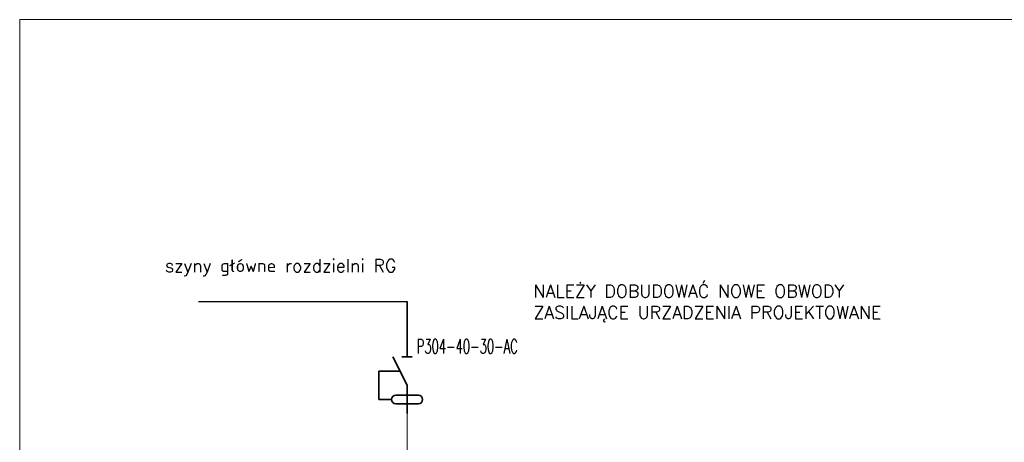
# Model space of a CAD drawing. Header units: millimetres. Extents: x -84458 to 77911, y -55868 to -29230.
# Tile 102 of 103: x 75210 to 76949, y -31937 to -31191. Entities that reach past the tile are written whole.
import ezdxf

# ---------------------------------------------------------------- set-up
doc = ezdxf.new("R2010")
doc.units = ezdxf.units.MM
doc.linetypes.add('SOLID', pattern=[0])
doc.layers.add('1', color=7, linetype='SOLID')
doc.layers.add('CIENKA', color=7, linetype='Continuous', lineweight=20)
doc.layers.add('obwód oświetlenia', color=6, linetype='Continuous', lineweight=25)
doc.styles.add('SIMPLEX', font='SIMPLEX.shx', dxfattribs={"width": 0.6, "height": 25})
doc.styles.add('styl1', font='simplex.shx')

msp = doc.modelspace()

# ---------------------------------------------------------------- linework, layer by layer
at = {"layer": '1'}
msp.add_line((75525.7, -31688.6), (75893.8, -31688.6), dxfattribs=at)
at = {"layer": '1', "lineweight": 35}
for p, q in [((75893.8, -31688.6), (75893.8, -31786.7)), ((75893.8, -31836.7), (75868.8, -31786.7)), ((75884.8, -31786.7), (75902.8, -31786.7)), ((75843.8, -31811.7), (75843.8, -31861.7)), ((75881.3, -31811.7), (75843.8, -31811.7)), ((75893.8, -31836.7), (75893.8, -31886.7)), ((75913.8, -31854.2), (75873.8, -31854.2)), ((75843.8, -31861.7), (75866.3, -31861.7)), ((75873.8, -31869.2), (75913.8, -31869.2))]:
    msp.add_line(p, q, dxfattribs=at)
for centre, start, end in [((75873.8, -31861.7), 90, 270), ((75913.8, -31861.7), 270, 90)]:
    msp.add_arc(centre, 7.5, start, end, dxfattribs=at)
at = {"layer": 'CIENKA'}
msp.add_line((75893.8, -31886.7), (75893.8, -31963.2), dxfattribs=at)
msp.add_lwpolyline([(75209.7, -34060.6), (77209.7, -34060.6), (77209.7, -31190.6), (75209.7, -31190.6)], close=True, dxfattribs=at)

# ---------------------------------------------------------------- texts
at = {"layer": '1', "style": 'SIMPLEX', "width": 0.6}
msp.add_text('P304-40-30-AC', height=25, dxfattribs=at).set_placement((75910.7, -31780.3))
at = {"layer": 'obwód oświetlenia', "style": 'styl1'}
for s, p in [('szyny główne rozdzielni RG', (75466.3, -31636.6)), ('NALEŻY DOBUDOWAĆ NOWE OBWODY ', (76117, -31681.7)), ('ZASILAJĄCE URZADZENIA PROJEKTOWANE', (76117, -31719.2))]:
    msp.add_text(s, height=22.5, dxfattribs=at).set_placement(p)

doc.saveas('drawing.dxf')
